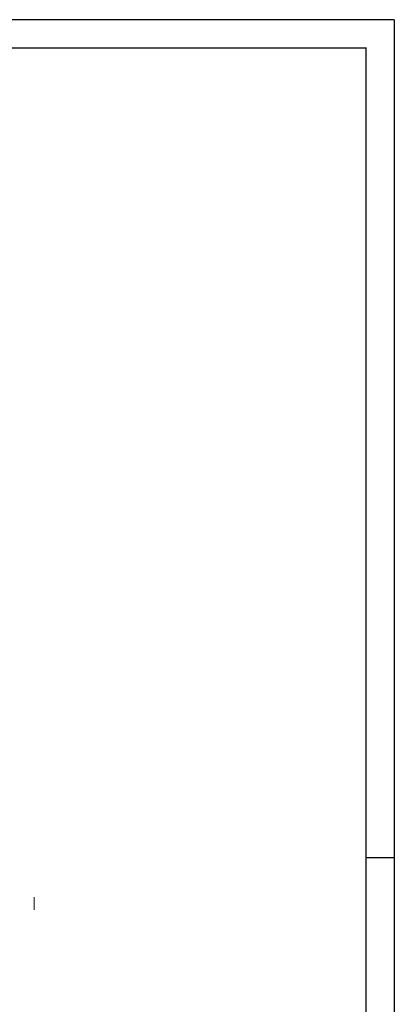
# Model space of a CAD drawing. Header units: millimetres. Extents: x -15 to 153, y -141 to 37.
# Tile 98 of 98: x 139 to 153, y 2 to 37. Entities that reach past the tile are written whole.
import ezdxf

# ---------------------------------------------------------------- set-up
doc = ezdxf.new("R2010")
doc.units = ezdxf.units.MM
doc.header["$MEASUREMENT"] = 0
doc.layers.get('0').update_dxf_attribs({"color": 5, "lineweight": 20})
doc.layers.add('XX-CARIMBO', color=9, linetype='Continuous')
doc.layers.add('XX-FOLHA', color=253, linetype='Continuous')

# ---------------------------------------------------------------- blocks, each defined once
blk = doc.blocks.new('Aprovacao A-1_SC')
at = {"layer": 'XX-CARIMBO', "ltscale": 0.5}
for q in [(0, 594), (840, 0)]:
    blk.add_line((840, 594), q, dxfattribs=at)
at = {"layer": 'XX-FOLHA'}
for p, q in [((840, 594), (830, 594)), ((840, 297), (830, 297)), ((840, 271.02), (840, 0))]:
    blk.add_line(p, q, dxfattribs=at)
at = {"layer": 'XX-FOLHA', "ltscale": 0.5, "const_width": 0.5}
blk.add_lwpolyline([(25, 584), (25, 10), (830, 10), (830, 584), (25, 584)], dxfattribs=at)

msp = doc.modelspace()

# ---------------------------------------------------------------- linework, layer by layer
msp.add_line((139.747, 5.502), (139.747, 5.952))

# ---------------------------------------------------------------- block references
at = {"xscale": 0.1, "yscale": 0.1, "zscale": 0.1}
msp.add_blockref('Aprovacao A-1_SC', (68.517, -22.36), dxfattribs=at)

doc.saveas('drawing.dxf')
